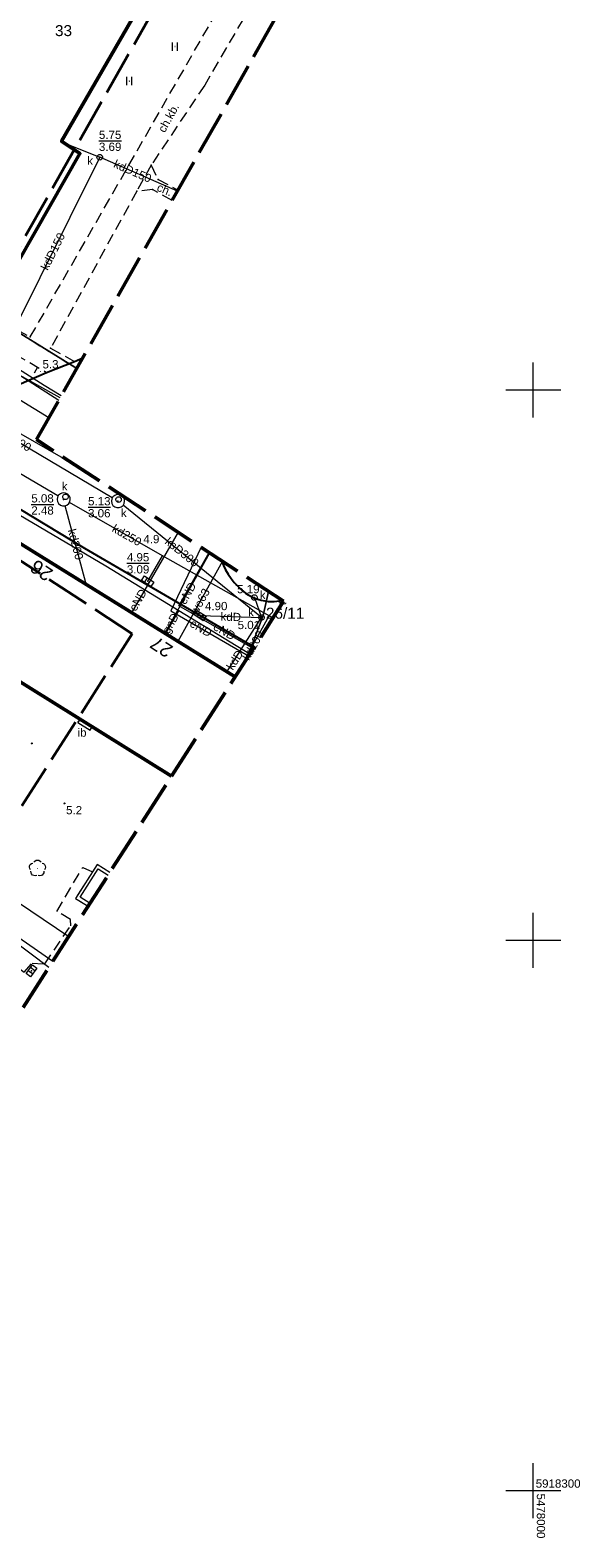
# Model space of a CAD drawing. Extents: x 5477758 to 5478338, y 5918296 to 5918502.
# Tile 55 of 138: x 5477954 to 5478004, y 5918296 to 5918433. Entities that reach past the tile are written whole.
import ezdxf
from ezdxf.enums import TextEntityAlignment as Align

# ---------------------------------------------------------------- set-up
doc = ezdxf.new("R2010")
doc.units = 0
doc.header["$PDSIZE"] = 0.75
for name, pattern in [('PRZER1-1', [2, 1, -1]), ('PRZER2-1', [3, 2, -1]), ('PRZER3-1', [4, 3, -1]), ('PRZER4-1', [5, 4, -1])]:
    doc.linetypes.add(name, pattern=pattern)
doc.layers.get('0').update_dxf_attribs({"linetype": 'CONTINUOUS', "lineweight": 13})
for name, color, linetype, lineweight in [('FrameItemsLayer$', 7, 'CONTINUOUS', 0), ('GEPADR_O', 236, 'CONTINUOUS', 18), ('GEPPGD', 7, 'CONTINUOUS', 18), ('GESBZO', 7, 'CONTINUOUS', 50), ('GESBZO_O', 7, 'CONTINUOUS', 50), ('GESDZI', 7, 'CONTINUOUS', 18), ('GESDZI_O', 7, 'CONTINUOUS', 18), ('GESUZY', 96, 'PRZER1-1', 18), ('GSLKRW', 7, 'CONTINUOUS', 25), ('GSPPRB', 7, 'CONTINUOUS', 20), ('GSPRDL', 96, 'CONTINUOUS', 18), ('GSPWPN', 7, 'CONTINUOUS', 13), ('GSPWPN_O', 7, 'CONTINUOUS', 13), ('GSSDSO', 7, 'CONTINUOUS', 18), ('GSSIIN', 7, 'CONTINUOUS', 18), ('GSSIIN_O', 7, 'CONTINUOUS', 18), ('GSSKOA', 7, 'PRZER3-1', 18), ('GSSKOD', 7, 'PRZER2-1', 18), ('GSSKOD_O', 7, 'PRZER2-1', 18), ('GSSUTR', 7, 'PRZER2-1', 18), ('GSSZSN', 7, 'PRZER2-1', 18), ('GULEPR', 1, 'CONTINUOUS', 18), ('GULEPR_O', 1, 'CONTINUOUS', 18), ('GULGPR', 2, 'CONTINUOUS', 18), ('GULGPR_O', 2, 'CONTINUOUS', 18), ('GULKPR', 36, 'CONTINUOUS', 18), ('GULKPR_O', 36, 'CONTINUOUS', 18), ('GULTPR', 30, 'CONTINUOUS', 18), ('GULTPR_O', 30, 'CONTINUOUS', 18), ('GULWPR', 5, 'CONTINUOUS', 18), ('GULWPR_O', 5, 'CONTINUOUS', 18), ('GUPIWZ', 7, 'CONTINUOUS', 18), ('GUPIWZ_O', 7, 'CONTINUOUS', 18), ('GUPKKS', 36, 'CONTINUOUS', 18), ('GUPKSD', 36, 'CONTINUOUS', 18), ('GUPPRZ', 7, 'CONTINUOUS', 18), ('GUPPRZ_O', 7, 'CONTINUOUS', 18), ('GUSIKP', 7, 'CONTINUOUS', 18), ('OT_Rzedna', 7, 'CONTINUOUS', 18), ('pomiar', 7, 'CONTINUOUS', 18), ('zakres', 150, 'PRZER4-1', 50)]:
    doc.layers.add(name, color=color, linetype=linetype, lineweight=lineweight)
doc.layers.add('kołnierz', color=11, linetype='CONTINUOUS', lineweight=70, plot=False)
doc.styles.add('GEO-INFO', font='arial.ttf')

# ---------------------------------------------------------------- blocks, each defined once
blk = doc.blocks.new('POINT')
at = {"color": 0}
blk.add_point((0, 0), dxfattribs=at)
blk = doc.blocks.new('EPPGN')
blk.add_hatch(color=0).paths.add_polyline_path([(0, -0.09), (0.027812, -0.085595), (0.052901, -0.072812), (0.072812, -0.052901), (0.085595, -0.027812), (0.09, 0), (0.085595, 0.027812), (0.072812, 0.052901), (0.052901, 0.072812), (0.027812, 0.085595), (0, 0.09), (-0.027812, 0.085595), (-0.052901, 0.072812), (-0.072812, 0.052901), (-0.085595, 0.027812), (-0.09, 0), (-0.085595, -0.027812), (-0.072812, -0.052901), (-0.052901, -0.072812), (-0.027812, -0.085595)])
blk = doc.blocks.new('SUUS05')
at = {"color": 0}
blk.add_lwpolyline([(0.5, -0.25), (-0.5, -0.25), (-0.5, 0.25), (0.5, 0.25)], close=True, dxfattribs=at)
for points in [[(-0.175, -0.25), (-0.175, 0.25)], [(0.175, -0.25), (0.175, 0.25)]]:
    blk.add_lwpolyline(points, dxfattribs=at)
blk = doc.blocks.new('KOLO')
blk.add_hatch(color=0).paths.add_polyline_path([(-0.5, 0), (-0.482963, -0.12941), (-0.433013, -0.25), (-0.353553, -0.353553), (-0.25, -0.433013), (-0.12941, -0.482963), (0, -0.5), (0.12941, -0.482963), (0.25, -0.433013), (0.353553, -0.353553), (0.433013, -0.25), (0.482963, -0.12941), (0.5, 0), (0.482963, 0.12941), (0.433013, 0.25), (0.353553, 0.353553), (0.25, 0.433013), (0.12941, 0.482963), (0, 0.5), (-0.12941, 0.482963), (-0.25, 0.433013), (-0.353553, 0.353553), (-0.433013, 0.25), (-0.482963, 0.12941)])
blk = doc.blocks.new('OKRAG_PELNY')
at = {"color": 0}
blk.add_lwpolyline([(0, 0.5), (0.12941, 0.482963), (0.25, 0.433013), (0.353553, 0.353553), (0.433013, 0.25), (0.482963, 0.12941), (0.5, 0), (0.482963, -0.12941), (0.433013, -0.25), (0.353553, -0.353553), (0.25, -0.433013), (0.12941, -0.482963), (0, -0.5), (-0.12941, -0.482963), (-0.25, -0.433013), (-0.353553, -0.353553), (-0.433013, -0.25), (-0.482963, -0.12941), (-0.5, 0), (-0.482963, 0.12941), (-0.433013, 0.25), (-0.353553, 0.353553), (-0.25, 0.433013), (-0.12941, 0.482963)], close=True, dxfattribs=at)
blk = doc.blocks.new('SPTRW')
at = {"color": 0}
for points in [[(-0.51332, 0.7233), (-0.51332, -0.7767)], [(0.48668, -0.7767), (0.48668, 0.7233)]]:
    blk.add_lwpolyline(points, dxfattribs=at)
blk = doc.blocks.new('SPDLP')
blk.add_hatch(color=0).paths.add_polyline_path([(0, -0.09), (0.027812, -0.085595), (0.052901, -0.072812), (0.072812, -0.052901), (0.085595, -0.027812), (0.09, 0), (0.085595, 0.027812), (0.072812, 0.052901), (0.052901, 0.072812), (0.027812, 0.085595), (0, 0.09), (-0.027812, 0.085595), (-0.052901, 0.072812), (-0.072812, 0.052901), (-0.085595, 0.027812), (-0.09, 0), (-0.085595, -0.027812), (-0.072812, -0.052901), (-0.052901, -0.072812), (-0.027812, -0.085595)])
at = {"color": 0}
for points in [[(-1.271938, -0.268652), (-1.40916, -0.048001), (-1.462858, 0.20623), (-1.426585, 0.463525), (-1.304695, 0.693003), (-1.11182, 0.867117), (-0.871109, 0.964971)], [(-0.648554, 1.126667), (-0.481106, 1.325358), (-0.255912, 1.454989), (0, 1.5), (0.255912, 1.454989), (0.481106, 1.325358), (0.648554, 1.126667)], [(0.871109, 0.964971), (1.11182, 0.867117), (1.304695, 0.693003), (1.426585, 0.463525), (1.462858, 0.20623), (1.40916, -0.048001), (1.271938, -0.268652)], [(-0.137547, -1.292703), (-0.389802, -1.355024), (-0.648184, -1.327532), (-0.881678, -1.213525), (-1.062258, -1.026689), (-1.168249, -0.78945), (-1.186929, -0.530282)], [(1.186929, -0.530282), (1.168249, -0.78945), (1.062258, -1.026689), (0.881678, -1.213525), (0.648184, -1.327532), (0.389802, -1.355024), (0.137547, -1.292703)]]:
    blk.add_lwpolyline(points, dxfattribs=at)
blk = doc.blocks.new('OTRN')
at = {"linetype": 'Continuous', "lineweight": 13}
blk.add_hatch(color=0, dxfattribs=at).paths.add_polyline_path([(0, -0.09, 1), (0, 0.09, 1)])
at = {"color": 0, "linetype": 'Continuous', "lineweight": 13}
blk.add_circle((0, 0), 0.0906, dxfattribs=at)

msp = doc.modelspace()

# ---------------------------------------------------------------- linework, layer by layer
msp.add_line((5477958.61, 5918369.77), (5477958.81, 5918370.07))
at = {"layer": 'FrameItemsLayer$', "color": 7, "linetype": 'Continuous', "lineweight": 18}
for points in [[(5478000, 5918397.5), (5478000, 5918402.5)], [(5477997.5, 5918400), (5478002.5, 5918400)], [(5478000, 5918347.5), (5478000, 5918352.5)], [(5477997.5, 5918350), (5478002.5, 5918350)], [(5478000, 5918297.5), (5478000, 5918302.5)], [(5477997.5, 5918300), (5478002.5, 5918300)]]:
    msp.add_lwpolyline(points, dxfattribs=at)
at = {"layer": 'GESBZO', "color": 7, "linetype": 'Continuous', "lineweight": 50}
msp.add_lwpolyline([(5477947.6, 5918427.36), (5477964.14, 5918455.94), (5477973.26, 5918450.55), (5477957.12, 5918422.59), (5477958.79, 5918421.47), (5477950.46, 5918406.9), (5477941.35, 5918412.22), (5477949.41, 5918426.3)], close=True, dxfattribs=at)
for points in [[(5477911.98, 5918399.23), (5477917.56, 5918408.2), (5477972.9, 5918373.92)], [(5477967.12, 5918364.9), (5477911.98, 5918399.23)]]:
    msp.add_lwpolyline(points, dxfattribs=at)
at = {"layer": 'GESDZI', "color": 7, "linetype": 'Continuous', "lineweight": 18}
for points in [[(5477937.82, 5918494.46), (5477897.61, 5918435.89), (5477897.31, 5918433.06), (5477897.73, 5918431.34), (5477913.96, 5918422.85), (5477918.68, 5918425.35), (5477941.35, 5918412.22), (5477950.46, 5918406.9), (5477958.5, 5918401.94)], [(5477958.5, 5918401.94), (5477950.46, 5918406.9), (5477941.35, 5918412.22), (5477918.68, 5918425.35), (5477913.96, 5918422.85), (5477922.92, 5918418.17), (5477916.33, 5918408.95), (5477972.9, 5918373.92)], [(5477972.9, 5918373.92), (5477916.33, 5918408.95), (5477901.96, 5918388.82), (5477899.13, 5918390.84), (5477865.49, 5918345.57), (5477927.04, 5918302.39)], [(5477975.94, 5918381.69), (5477975.44, 5918379.49), (5477973.98, 5918375.6)], [(5477973.98, 5918375.6), (5477975.44, 5918379.49), (5477975.94, 5918381.69)]]:
    msp.add_lwpolyline(points, dxfattribs=at)
at = {"layer": 'GESUZY', "color": 96, "linetype": 'PRZER1-1', "lineweight": 18, "ltscale": 0.5}
for points in [[(5477958.5, 5918401.94), (5477950.46, 5918406.9), (5477941.35, 5918412.22), (5477918.68, 5918425.35), (5477913.96, 5918422.85), (5477897.73, 5918431.34), (5477897.31, 5918433.06), (5477897.61, 5918435.89), (5477937.82, 5918494.46)], [(5477937.82, 5918494.46), (5477897.61, 5918435.89), (5477897.31, 5918433.06), (5477897.73, 5918431.34), (5477913.96, 5918422.85), (5477918.68, 5918425.35), (5477941.35, 5918412.22), (5477950.46, 5918406.9), (5477958.5, 5918401.94)], [(5477927.04, 5918302.39), (5477865.49, 5918345.57), (5477899.13, 5918390.84), (5477901.96, 5918388.82), (5477916.33, 5918408.95), (5477972.9, 5918373.92)], [(5477972.9, 5918373.92), (5477916.33, 5918408.95), (5477901.96, 5918388.82), (5477899.13, 5918390.84), (5477865.49, 5918345.57), (5477927.04, 5918302.39)]]:
    msp.add_lwpolyline(points, dxfattribs=at)
at = {"layer": 'GSLKRW', "color": 7, "linetype": 'Continuous', "lineweight": 25}
for points in [[(5477974.64, 5918376.63), (5477959.23, 5918385.58), (5477951.15, 5918390.46), (5477931.59, 5918402.55), (5477916.92, 5918411.58)], [(5477952.54, 5918400.18), (5477955.76, 5918401.59), (5477958.31, 5918402.57), (5477959.06, 5918402.92)]]:
    msp.add_lwpolyline(points, dxfattribs=at)
msp.add_lwpolyline([(5477971.66, 5918384.49, 0.142611), (5477973.83, 5918381.54, 0.148813), (5477976.23, 5918380.76, 0.061403), (5477977.16, 5918380.9)], format="xyb", dxfattribs=at)
at = {"layer": 'GSPPRB', "color": 7, "linetype": 'Continuous', "lineweight": 20}
for p in [(5477957.12, 5918422.59), (5477958.79, 5918421.47), (5477965.27, 5918420.41), (5477965.4, 5918418.2), (5477965.89, 5918419.12), (5477963.95, 5918418.05), (5477954.28, 5918404.81), (5477956.13, 5918403.79), (5477958.31, 5918402.57), (5477955.76, 5918401.59), (5477966.31, 5918384.93), (5477959.33, 5918382.46), (5477977.22, 5918380.83), (5477963.49, 5918379.74), (5477976.01, 5918379.46), (5477966.52, 5918377.86), (5477966.57, 5918377.83), (5477967.68, 5918377.13), (5477973.03, 5918374.13)]:
    msp.add_point(p, dxfattribs=at)
at = {"layer": 'GSSDSO', "color": 7, "linetype": 'Continuous', "lineweight": 18}
for points in [[(5477961.52, 5918356.16), (5477960.37, 5918356.89), (5477958.39, 5918353.8), (5477959.54, 5918353.09)], [(5477959.71, 5918353.34), (5477958.81, 5918353.9), (5477960.46, 5918356.48), (5477961.35, 5918355.91)]]:
    msp.add_lwpolyline(points, dxfattribs=at)
at = {"layer": 'GSSIIN', "color": 7, "linetype": 'Continuous', "lineweight": 18}
msp.add_lwpolyline([(5477959.71, 5918369.09), (5477959.9, 5918369.4), (5477958.81, 5918370.07), (5477958.61, 5918369.77)], close=True, dxfattribs=at)
at = {"layer": 'GSSKOA', "color": 7, "linetype": 'PRZER3-1', "lineweight": 18, "ltscale": 0.5}
for points in [[(5477895.31, 5918432.5, 0.01241), (5477895.35, 5918432, 0.157577), (5477897.05, 5918428.74), (5477911.18, 5918420.33, 0.107372), (5477915.32, 5918419.77, 0.229991), (5477917.65, 5918421.86), (5477920, 5918420.37), (5477922.77, 5918418.64), (5477934.67, 5918411.3), (5477936.25, 5918410.3), (5477952.54, 5918400.18), (5477955.76, 5918401.59), (5477958.31, 5918402.57), (5477959.06, 5918402.92)], [(5477971.66, 5918384.49, 0.142611), (5477973.83, 5918381.54, 0.148813), (5477976.23, 5918380.76, 0.061403), (5477977.16, 5918380.9)]]:
    msp.add_lwpolyline(points, format="xyb", dxfattribs=at)
msp.add_lwpolyline([(5477974.64, 5918376.63), (5477959.23, 5918385.58), (5477951.15, 5918390.46), (5477931.59, 5918402.55), (5477916.92, 5918411.58)], dxfattribs=at)
at = {"layer": 'GSSKOD', "color": 7, "linetype": 'PRZER2-1', "lineweight": 18, "ltscale": 0.5}
for points in [[(5477964.29, 5918457.95), (5477974.86, 5918451.47, -0.191303), (5477977.12, 5918444.66, -0.067534), (5477975.88, 5918437.58), (5477970.14, 5918427.7), (5477965.27, 5918420.41), (5477963.95, 5918418.05), (5477956.13, 5918403.79)], [(5477954.28, 5918404.81), (5477974.49, 5918440, 0.092657), (5477975.12, 5918446.68, 0.188707), (5477973.7, 5918450.21), (5477973.26, 5918450.55), (5477964.14, 5918455.94), (5477963.37, 5918456.36)], [(5477909.64, 5918410.5, -0.138117), (5477912.47, 5918412.5, -0.17002), (5477916.92, 5918411.58), (5477931.59, 5918402.55), (5477951.15, 5918390.46), (5477959.23, 5918385.58), (5477974.64, 5918376.63)]]:
    msp.add_lwpolyline(points, format="xyb", dxfattribs=at)
for points in [[(5477965.27, 5918420.41), (5477965.89, 5918419.12), (5477967.7, 5918418.16)], [(5477967.17, 5918417.21), (5477965.4, 5918418.2), (5477963.95, 5918418.05)], [(5477938.77, 5918413.77), (5477941.35, 5918412.22), (5477950.46, 5918406.9), (5477954.28, 5918404.81)], [(5477972.89, 5918373.91), (5477917.56, 5918408.2)], [(5477956.13, 5918403.79), (5477958.31, 5918402.57), (5477955.76, 5918401.59)], [(5477919.71, 5918371.16), (5477940.62, 5918356.9), (5477940.51, 5918356.73), (5477940.96, 5918356.43), (5477953.73, 5918347.1), (5477954.44, 5918347.91), (5477955.59, 5918347.85), (5477957.95, 5918351.32), (5477957.94, 5918351.88), (5477956.7, 5918352.62), (5477959.04, 5918356.62), (5477959.92, 5918356.2), (5477958.39, 5918353.8), (5477959.54, 5918353.09)]]:
    msp.add_lwpolyline(points, dxfattribs=at)
at = {"layer": 'GSSUTR', "color": 7, "linetype": 'PRZER2-1', "lineweight": 18, "ltscale": 0.5}
for points in [[(5477967.43, 5918431.21), (5477967.42, 5918431.19), (5477967.44, 5918431.19)], [(5477963.28, 5918428.08), (5477963.27, 5918428.06), (5477963.29, 5918428.06)]]:
    msp.add_lwpolyline(points, close=True, dxfattribs=at)
at = {"layer": 'GSSZSN', "color": 7, "linetype": 'PRZER2-1', "lineweight": 18, "ltscale": 0.5}
for points in [[(5477955.76, 5918401.59), (5477952.54, 5918400.18), (5477936.25, 5918410.3), (5477937.35, 5918412.24)], [(5477937.35, 5918412.24), (5477955.76, 5918401.59)]]:
    msp.add_lwpolyline(points, dxfattribs=at)
at = {"layer": 'GSSZSN', "color": 7, "linetype": 'Continuous', "lineweight": 18, "flags": 128}
msp.add_lwpolyline([(5477954.94, 5918402.06), (5477954.62, 5918401.51)], dxfattribs=at)
at = {"layer": 'GULEPR', "color": 1, "linetype": 'Continuous', "lineweight": 18}
for points in [[(5477957, 5918399.29), (5477946.08, 5918405.33), (5477936.07, 5918410.79), (5477942.41, 5918423.1), (5477922.29, 5918434.08), (5477912.96, 5918439.96), (5477903.1, 5918445.16)], [(5477957.09, 5918399.45), (5477955.55, 5918400.41), (5477947.17, 5918405.69), (5477945.33, 5918406.96), (5477944.74, 5918407.21), (5477944.41, 5918407.31), (5477943.69, 5918407.5), (5477942.91, 5918407.71), (5477940.29, 5918408.95), (5477937.36, 5918410.53), (5477930.16, 5918414.89), (5477924.92, 5918417.89), (5477918.7, 5918421.59), (5477904.95, 5918430.27), (5477898.01, 5918434.57), (5477896.72, 5918434.79)], [(5477956.86, 5918399.04), (5477949.83, 5918403.51), (5477944.78, 5918406.6), (5477944.06, 5918406.92), (5477942.97, 5918407.12), (5477940.7, 5918408.11), (5477938.89, 5918409.12), (5477933.35, 5918412.41), (5477923.96, 5918417.87), (5477918.13, 5918421.31), (5477906.5, 5918428.72), (5477897.76, 5918434.12), (5477896.58, 5918434.33), (5477896.45, 5918434.36)], [(5477967.71, 5918387.07), (5477963.49, 5918379.74)], [(5477969.81, 5918385.7), (5477967.05, 5918379.94), (5477974.12, 5918375.83)], [(5477966.52, 5918377.86), (5477970.59, 5918385.19)], [(5477974.55, 5918376.5), (5477967.79, 5918380.39), (5477970.53, 5918385.23)], [(5477955.97, 5918347.51), (5477939.89, 5918359.6), (5477937.29, 5918356.02)]]:
    msp.add_lwpolyline(points, dxfattribs=at)
at = {"layer": 'GULGPR', "color": 2, "linetype": 'Continuous', "lineweight": 18}
for points in [[(5477891.12, 5918425.7), (5477899.65, 5918420.46), (5477911.21, 5918413.43), (5477941.24, 5918395.74), (5477961.16, 5918384.01), (5477967.77, 5918379.96), (5477974.24, 5918376.01)], [(5477967.77, 5918379.96), (5477966.57, 5918377.83)]]:
    msp.add_lwpolyline(points, dxfattribs=at)
at = {"layer": 'GULKPR', "color": 36, "linetype": 'Continuous', "lineweight": 18}
for points in [[(5477957.32, 5918422.46), (5477960.59, 5918421.13)], [(5477960.59, 5918421.13), (5477949.65, 5918399.23)], [(5477967.65, 5918418.06), (5477960.59, 5918421.13)], [(5477956.79, 5918390.36), (5477947.62, 5918395.73), (5477945.66, 5918396.89), (5477932.95, 5918404.33), (5477930.06, 5918406.04), (5477923.52, 5918409.83), (5477920.15, 5918411.85), (5477914.82, 5918414.97), (5477910.79, 5918417.06)], [(5477961.73, 5918390.2), (5477934.01, 5918406.6)], [(5477959.33, 5918382.46), (5477957.46, 5918389.47)], [(5477976.33, 5918379.27), (5477976.01, 5918379.46), (5477966.31, 5918384.93), (5477957.83, 5918389.76)], [(5477975.3, 5918379.31), (5477962.71, 5918389.52)], [(5477964.95, 5918382.61), (5477966.31, 5918384.93)], [(5477974.65, 5918381.14), (5477975.3, 5918379.31)], [(5477969.72, 5918379.49), (5477975.3, 5918379.31)], [(5477972.13, 5918374.32), (5477975.3, 5918379.31)], [(5477973.03, 5918374.13), (5477976.01, 5918379.46)]]:
    msp.add_lwpolyline(points, dxfattribs=at)
at = {"layer": 'GULTPR', "color": 30, "linetype": 'Continuous', "lineweight": 18}
msp.add_lwpolyline([(5477977.23, 5918380.85), (5477977.22, 5918380.83), (5477977.1, 5918380.47)], dxfattribs=at)
at = {"layer": 'GULWPR', "color": 5, "linetype": 'Continuous', "lineweight": 18}
for points in [[(5477955.97, 5918397.47), (5477946.99, 5918402.94), (5477941.14, 5918406.6), (5477936.27, 5918409.44), (5477935.95, 5918409.73), (5477922.07, 5918418.28), (5477917.15, 5918417.45), (5477915.95, 5918418.12), (5477894.35, 5918430.94)], [(5477894.49, 5918431.16), (5477897.21, 5918429.64), (5477922.24, 5918414.33), (5477935.33, 5918406.32), (5477940.65, 5918403.24), (5477944.83, 5918400.9), (5477958.68, 5918392.97)], [(5477971.74, 5918384.43), (5477967.68, 5918377.13)], [(5477957.77, 5918350.32), (5477940.47, 5918361.98), (5477936.53, 5918356.55)], [(5477956.34, 5918348.08), (5477942.45, 5918357.7), (5477939.83, 5918354.12)]]:
    msp.add_lwpolyline(points, dxfattribs=at)
at = {"layer": 'GUPPRZ_O', "color": 36, "linetype": 'Continuous', "lineweight": 9, "flags": 128}
for points in [[(5477960.52, 5918422.63), (5477962.56, 5918422.63)], [(5477954.37, 5918389.59), (5477956.41, 5918389.59)], [(5477959.53, 5918389.34), (5477961.57, 5918389.34)], [(5477963.06, 5918384.25), (5477965.1, 5918384.25)]]:
    msp.add_lwpolyline(points, dxfattribs=at)
at = {"layer": 'GUSIKP', "color": 36, "linetype": 'Continuous', "lineweight": 18}
for points in [[(5477957.91, 5918390.05, 0.57735), (5477957.01, 5918390.57, 1.732051)], [(5477962.85, 5918389.89, 0.57735), (5477961.95, 5918390.41, 1.732051)]]:
    msp.add_lwpolyline(points, format="xyb", close=True, dxfattribs=at)
at = {"layer": 'kołnierz', "linetype": 'PRZER4-1', "lineweight": 50}
msp.add_lwpolyline([(5477977.31, 5918380.8), (5477954.84, 5918395.48), (5477993.18, 5918463.06), (5477934.57, 5918496.31), (5477890.35, 5918424.45), (5477901.97, 5918417.47), (5477859.48, 5918348.3), (5477882.17, 5918332.75), (5477926.65, 5918301.78)], close=True, dxfattribs=at)
at = {"layer": 'zakres', "linetype": 'PRZER4-1', "lineweight": 40}
msp.add_lwpolyline([(5477963.54, 5918377.85), (5477941.5, 5918392.24), (5477979.55, 5918459.29), (5477938.03, 5918482.85), (5477904.17, 5918427.81), (5477915.78, 5918420.84), (5477872.98, 5918351.17), (5477887.85, 5918340.98), (5477923.84, 5918315.92)], close=True, dxfattribs=at)

# ---------------------------------------------------------------- block references
at = {"layer": 'GEPPGD', "color": 7, "lineweight": 18, "xscale": 0.5, "yscale": 0.5}
msp.add_blockref('EPPGN', (5477975.44, 5918379.49), dxfattribs=at)
at = {"layer": 'GSPRDL', "color": 96, "lineweight": 18, "xscale": 0.5, "yscale": 0.5}
msp.add_blockref('SPDLP', (5477954.93, 5918356.53), dxfattribs=at)
at = {"layer": 'GSPWPN', "color": 7, "lineweight": 13, "xscale": 0.09, "yscale": 0.09}
for p in [(5477955.2, 5918401.68), (5477966.1, 5918386.81)]:
    msp.add_blockref('KOLO', p, dxfattribs=at)
at = {"layer": 'GSSUTR', "color": 7, "lineweight": 18, "xscale": 0.5, "yscale": 0.5}
for p in [(5477967.43, 5918431.2), (5477963.28, 5918428.07)]:
    msp.add_blockref('SPTRW', p, dxfattribs=at)
at = {"layer": 'GUPIWZ', "color": 7, "lineweight": 18, "xscale": 0.5, "yscale": 0.5}
for p in [(5477960.59, 5918421.13), (5477957.48, 5918390.28), (5477962.31, 5918390.03), (5477974.65, 5918381.14), (5477975.3, 5918379.31)]:
    msp.add_blockref('OKRAG_PELNY', p, dxfattribs=at)
at = {"layer": 'GUPKKS', "color": 36, "lineweight": 18}
for p, rotation in [((5477964.95, 5918382.61), 325.9574116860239), ((5477969.72, 5918379.49), 327.3194470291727), ((5477954.39, 5918347.22), 53.71135619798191)]:
    msp.add_blockref('SUUS05', p, dxfattribs=dict(at, rotation=rotation))
at = {"layer": 'GUPKSD', "color": 36, "lineweight": 18, "xscale": 0.5, "yscale": 0.5}
for p in [(5477960.59, 5918421.13), (5477974.65, 5918381.14), (5477975.3, 5918379.31)]:
    msp.add_blockref('POINT', p, dxfattribs=at)
at = {"layer": 'GUPPRZ', "color": 36, "lineweight": 18}
for p in [(5477960.59, 5918421.13), (5477957.31, 5918390.05), (5477962.25, 5918389.89), (5477964.95, 5918382.61), (5477974.65, 5918381.14), (5477969.72, 5918379.49), (5477975.3, 5918379.31), (5477954.4, 5918347.21)]:
    msp.add_blockref('POINT', p, dxfattribs=at)
at = {"layer": 'OT_Rzedna', "color": 7, "linetype": 'Continuous', "xscale": 0.5, "yscale": 0.5, "zscale": 0.5}
for p in [(5477954.41, 5918367.88), (5477957.38, 5918362.43)]:
    msp.add_blockref('OTRN', p, dxfattribs=at)

# ---------------------------------------------------------------- texts
at = {"layer": 'FrameItemsLayer$', "color": 7, "linetype": 'Continuous', "lineweight": 0, "style": 'GEO-INFO'}
msp.add_text('5918300', height=0.75, dxfattribs=at).set_placement((5478000.23, 5918301.01, 21474836.47), align=Align.TOP_LEFT)
msp.add_text('5478000', height=0.75, rotation=270, dxfattribs=at).set_placement((5478001.08, 5918295.65, 21474836.47), align=Align.TOP_RIGHT)
at = {"layer": 'GEPADR_O', "color": 236, "linetype": 'Continuous', "lineweight": 0, "style": 'GEO-INFO'}
for s, rotation, p in [('26', 145.7601, (5477955.74, 5918382.53)), ('27', 146.7977, (5477966.67, 5918375.59))]:
    msp.add_text(s, height=1.25, rotation=rotation, dxfattribs=at).set_placement(p, align=Align.TOP_LEFT)
at = {"layer": 'GESBZO_O', "color": 1, "linetype": 'Continuous', "lineweight": 0, "style": 'GEO-INFO'}
msp.add_text('33', height=1, dxfattribs=at).set_placement((5477957.3, 5918433.14), align=Align.TOP_CENTER)
at = {"layer": 'GESDZI_O', "color": 7, "linetype": 'Continuous', "lineweight": 0, "style": 'GEO-INFO'}
msp.add_text('26/11', height=1, dxfattribs=at).set_placement((5477977.45, 5918379.71), align=Align.MIDDLE_CENTER)
at = {"layer": 'GSPWPN_O', "color": 7, "linetype": 'Continuous', "lineweight": 0, "style": 'GEO-INFO'}
for s, p in [('5.3', (5477955.39, 5918401.95)), ('4.9', (5477964.56, 5918386.07))]:
    msp.add_text(s, height=0.75, dxfattribs=at).set_placement(p)
at = {"layer": 'GSSIIN_O', "color": 7, "linetype": 'Continuous', "lineweight": 0, "style": 'GEO-INFO'}
msp.add_text('ib', height=0.75, dxfattribs=at).set_placement((5477958.98, 5918368.88), align=Align.MIDDLE)
at = {"layer": 'GSSKOD_O', "color": 7, "linetype": 'Continuous', "lineweight": 0, "style": 'GEO-INFO'}
for s, rotation, p in [('ch.kb.', 61.2029, (5477966.83, 5918424.72)), ('ch.', 336.7039, (5477966.51, 5918418.21))]:
    msp.add_text(s, height=0.75, rotation=rotation, dxfattribs=at).set_placement(p, align=Align.MIDDLE)
at = {"layer": 'GULEPR_O', "color": 1, "linetype": 'Continuous', "lineweight": 0, "style": 'GEO-INFO'}
for rotation, p in [(60.0907, (5477964.06, 5918380.91)), (60.8893, (5477968.56, 5918381.52)), (329.8393, (5477969.79, 5918378.36)), (330.1034, (5477971.93, 5918378.07))]:
    msp.add_text('eND', height=0.75, rotation=rotation, dxfattribs=at).set_placement(p, align=Align.MIDDLE_CENTER)
at = {"layer": 'GULGPR_O', "color": 2, "linetype": 'Continuous', "lineweight": 0, "style": 'GEO-INFO'}
msp.add_text('gnD', height=0.75, rotation=60.3782, dxfattribs=at).set_placement((5477967.12, 5918378.74), align=Align.MIDDLE)
at = {"layer": 'GULKPR_O', "color": 36, "linetype": 'Continuous', "lineweight": 0, "style": 'GEO-INFO'}
for s, rotation, p in [('kdD150', 336.4372, (5477963.58, 5918419.87)), ('ks200', 329.3843, (5477953.07, 5918395.39)), ('kd200', 284.9427, (5477958.4, 5918385.97)), ('kd250', 330.5695, (5477963.06, 5918386.8)), ('ksD300', 320.9581, (5477968.07, 5918385.26))]:
    msp.add_text(s, height=0.75, rotation=rotation, dxfattribs=at).set_placement(p, align=Align.MIDDLE_CENTER)
for s, rotation, p in [('kdD150', 63.4569, (5477956.32, 5918412.59)), ('kdD', 358.1055, (5477972.51, 5918379.4)), ('kd200', 60.7616, (5477974.52, 5918376.79)), ('kdD', 57.5871, (5477972.86, 5918375.47))]:
    msp.add_text(s, height=0.75, rotation=rotation, dxfattribs=at).set_placement(p, align=Align.MIDDLE)
at = {"layer": 'GULTPR_O', "color": 30, "linetype": 'Continuous', "lineweight": 0, "style": 'GEO-INFO'}
msp.add_text('t', height=0.75, rotation=72.4491, dxfattribs=at).set_placement((5477977.16, 5918380.65), align=Align.MIDDLE_CENTER)
at = {"layer": 'GULWPR_O', "color": 5, "linetype": 'Continuous', "lineweight": 0, "style": 'GEO-INFO'}
msp.add_text('wo63', height=0.75, rotation=60.9243, dxfattribs=at).set_placement((5477969.71, 5918380.78), align=Align.MIDDLE_CENTER)
at = {"layer": 'GUPIWZ_O', "color": 7, "linetype": 'Continuous', "lineweight": 0, "style": 'GEO-INFO'}
for p in [(5477959.98, 5918420.45), (5477957.66, 5918390.87), (5477963.04, 5918388.45), (5477975.67, 5918380.99), (5477974.61, 5918379.42)]:
    msp.add_text('k', height=0.75, dxfattribs=at).set_placement(p, align=Align.RIGHT)
at = {"layer": 'GUPPRZ_O', "color": 36, "linetype": 'Continuous', "lineweight": 0, "style": 'GEO-INFO'}
for s, p in [('5.75', (5477960.52, 5918422.8)), ('3.69', (5477960.52, 5918421.71)), ('5.08', (5477954.37, 5918389.77)), ('2.48', (5477954.37, 5918388.67)), ('5.13', (5477959.53, 5918389.51)), ('3.06', (5477959.53, 5918388.42)), ('4.95', (5477963.06, 5918384.42)), ('3.09', (5477963.06, 5918383.32))]:
    msp.add_text(s, height=0.75, dxfattribs=at).set_placement(p)
for s, p in [('5.19', (5477973.08, 5918381.9)), ('4.90', (5477970.16, 5918380.36)), ('5.01', (5477973.13, 5918378.64))]:
    msp.add_text(s, height=0.75, dxfattribs=at).set_placement(p, align=Align.MIDDLE_LEFT)
at = {"layer": 'pomiar', "color": 7, "style": 'GEO-INFO'}
msp.add_text('5.2', height=0.75, dxfattribs=at).set_placement((5477957.53, 5918362.19), align=Align.TOP_LEFT)

doc.saveas('drawing.dxf')
